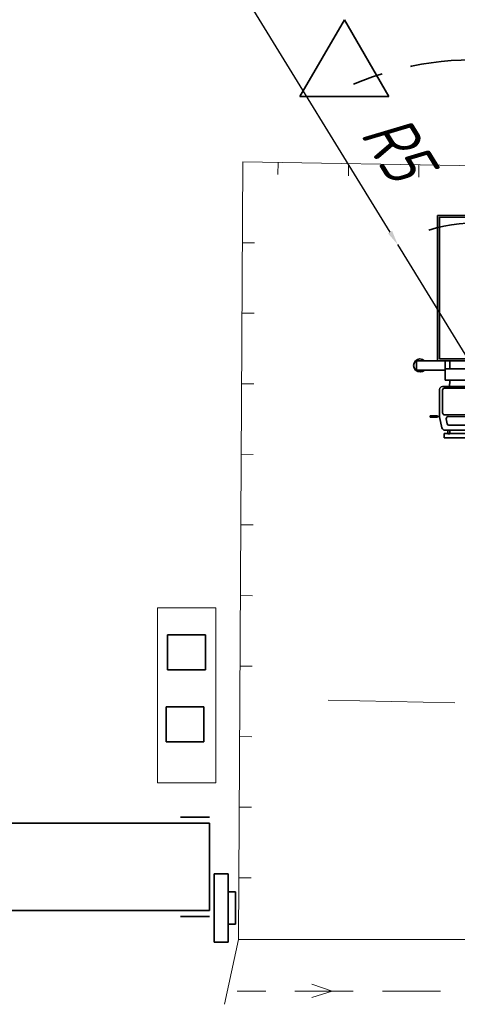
# Model space of a CAD drawing. Header units: millimetres. Extents: x 0 to 420, y 0 to 297.
# Tile 3 of 6: x 49 to 79, y 161 to 229. Entities that reach past the tile are written whole.
import ezdxf

# ---------------------------------------------------------------- set-up
doc = ezdxf.new("R2010")
doc.units = ezdxf.units.MM
for name, pattern in [('K5LT_AXLED', [19.5, 15, -1.5, 1.5, -1.5]), ('K5LT_BASIC', [0]), ('K5LT_DASHED', [6, 4, -2]), ('K5LT_DASHED_REINFORCED', [6, 4, -2]), ('K5LT_THIN', [0])]:
    doc.linetypes.add(name, pattern=pattern)
doc.styles.add('KDIMTEXTSTYLE', font='GOST_AU.SHX', dxfattribs={"width": 0.96, "oblique": 15, "height": 5})
doc.dimstyles.new('KDIMSTYLE (0.00)', dxfattribs={"dimtxt": 5, "dimasz": 1, "dimexe": 2, "dimexo": 0, "dimgap": 1, "dimtad": 1, "dimlfac": 500, "dimtxsty": 'KDIMTEXTSTYLE', "dimsah": 1, "dimcen": 0, "dimdle": 1, "dimadec": 0, "dimazin": 0, "dimtfac": 0.667, "dimtmove": 0, "dimatfit": 3, "dimfxl": 0, "dimtvp": 1, "dimtolj": 1, "dimtzin": 0, "dimarcsym": 0})

# ---------------------------------------------------------------- blocks, each defined once
blk = doc.blocks.new('KDIMARROW_01')
blk.add_hatch(color=0).paths.add_polyline_path([(0, 0), (-5, 0.658), (-4.5, 0), (-5, -0.658)])
at = {"color": 0, "linetype": 'K5LT_THIN', "lineweight": 9}
for p, q in [((-4.5, 0), (-5, 0.658)), ((-5, 0.658), (0, 0)), ((0, 0), (-5, -0.658)), ((-5, -0.658), (-4.5, 0))]:
    blk.add_line(p, q, dxfattribs=at)
blk = doc.blocks.new('U20')
at = {"color": 3, "linetype": 'K5LT_BASIC', "lineweight": 35, "true_color": 0x00ff00}
for p, q in [((59.168, 186.342), (59.168, 183.942)), ((61.768, 186.342), (59.168, 186.342)), ((61.768, 183.942), (61.768, 186.342)), ((59.168, 183.942), (61.768, 183.942))]:
    blk.add_line(p, q, dxfattribs=at)
blk = doc.blocks.new('U21')
at = {"color": 3, "linetype": 'K5LT_BASIC', "lineweight": 35, "true_color": 0x00ff00}
for p, q in [((59.072, 181.41), (59.072, 179.01)), ((61.672, 181.41), (59.072, 181.41)), ((61.672, 179.01), (61.672, 181.41)), ((59.072, 179.01), (61.672, 179.01))]:
    blk.add_line(p, q, dxfattribs=at)
blk = doc.blocks.new('U22')
at = {"color": 4, "linetype": 'K5LT_THIN', "lineweight": 9, "true_color": 0x00ffff}
for p, q in [((58.49, 188.193), (58.49, 176.193)), ((62.49, 188.193), (58.49, 188.193)), ((62.49, 176.193), (62.49, 188.193)), ((58.49, 176.193), (62.49, 176.193))]:
    blk.add_line(p, q, dxfattribs=at)
blk = doc.blocks.new('U106')
at = {"color": 3, "linetype": 'K5LT_BASIC', "lineweight": 35, "true_color": 0x00ff00}
for p, q in [((82.709, 215.106), (77.709, 215.109)), ((77.709, 215.109), (77.711, 205.15)), ((82.59, 214.986), (77.83, 214.989)), ((77.83, 214.989), (77.831, 205.27)), ((82.591, 205.266), (82.59, 214.986)), ((82.711, 205.146), (82.709, 215.106)), ((76.253, 205.149), (78.219, 205.15)), ((76.253, 204.511), (76.253, 205.149)), ((77.711, 205.15), (82.711, 205.146)), ((77.831, 205.27), (82.591, 205.266)), ((78.219, 205.15), (78.219, 204.511)), ((78.539, 205.15), (78.539, 204.57)), ((81.883, 205.146), (81.884, 203.329)), ((81.883, 204.799), (81.883, 204.566)), ((84.169, 205.15), (81.884, 205.15)), ((81.884, 205.15), (81.884, 204.512)), ((84.169, 204.512), (84.169, 205.15)), ((78.219, 204.511), (76.253, 204.511)), ((78.219, 203.813), (78.219, 204.599)), ((78.219, 204.599), (80.945, 204.597)), ((80.945, 204.597), (80.945, 203.811)), ((81.884, 204.512), (84.169, 204.512)), ((78.037, 203.377), (80.101, 203.374)), ((80.945, 203.811), (78.219, 203.813)), ((78.539, 203.813), (78.535, 203.345)), ((80.101, 203.2), (80.101, 203.811)), ((80.101, 203.811), (80.945, 203.811)), ((80.945, 203.811), (80.945, 203.2)), ((82.386, 203.373), (80.945, 203.374)), ((77.841, 203.177), (77.841, 201.332)), ((78.05, 201.564), (78.05, 203.144)), ((78.17, 203.264), (80.101, 203.261)), ((80.945, 203.2), (80.101, 203.2)), ((80.945, 203.261), (82.031, 203.26)), ((82.151, 203.14), (82.151, 201.56)), ((82.582, 203.173), (82.582, 201.328)), ((77.189, 201.266), (77.189, 201.37)), ((77.189, 201.37), (77.694, 201.37)), ((77.694, 201.37), (77.694, 201.266)), ((77.841, 201.332), (77.694, 201.332)), ((82.031, 201.44), (78.17, 201.444)), ((82.582, 201.333), (82.729, 201.333)), ((82.729, 201.371), (82.729, 201.267)), ((83.234, 201.371), (82.729, 201.371)), ((83.234, 201.267), (83.234, 201.371)), ((77.694, 201.266), (77.189, 201.266)), ((77.845, 201.289), (78.01, 200.537)), ((78.307, 201.171), (78.373, 200.819)), ((78.425, 201.313), (80.211, 201.308)), ((78.491, 200.722), (80.212, 200.72)), ((81.998, 201.31), (80.211, 201.308)), ((80.212, 200.72), (80.211, 201.308)), ((81.932, 200.718), (80.212, 200.72)), ((82.116, 201.167), (82.05, 200.816)), ((82.578, 201.286), (82.413, 200.533)), ((82.729, 201.267), (83.234, 201.267)), ((78.161, 199.855), (78.161, 200.146)), ((78.161, 200.146), (80.247, 200.144)), ((78.206, 200.379), (80.212, 200.378)), ((78.412, 200.13), (78.412, 200.375)), ((78.412, 200.375), (78.542, 200.375)), ((78.542, 200.13), (78.412, 200.13)), ((78.542, 200.375), (78.542, 200.13)), ((82.262, 200.143), (80.176, 200.144)), ((82.218, 200.376), (80.212, 200.378)), ((81.776, 200.126), (81.776, 200.371)), ((81.776, 200.371), (81.949, 200.371)), ((81.949, 200.126), (81.776, 200.126)), ((81.949, 200.371), (81.949, 200.126)), ((82.262, 199.852), (82.262, 200.143)), ((80.247, 199.853), (78.161, 199.855)), ((80.176, 199.854), (80.176, 199.853)), ((80.176, 199.853), (82.262, 199.852)), ((80.247, 199.854), (80.247, 199.853))]:
    blk.add_line(p, q, dxfattribs=at)
at = {"color": 2, "linetype": 'K5LT_AXLED', "lineweight": 9, "true_color": 0xffff00}
blk.add_line((80.21, 214.987), (80.212, 198.345), dxfattribs=at)
at = {"color": 3, "linetype": 'K5LT_BASIC', "lineweight": 35, "true_color": 0x00ff00}
for centre, radius, start, end in [((76.511, 204.825), 0.445, 46.75945, 315.23347), ((83.911, 204.826), 0.445, 224.78316, 133.25718), ((78.041, 203.177), 0.2, 90.00832, 180.00832), ((82.382, 203.173), 0.2, 0.00832, 90.00832), ((78.17, 203.144), 0.12, 90.00832, 180.00832), ((82.031, 203.14), 0.12, 0.00832, 90.00832), ((78.041, 201.332), 0.2, 180.00832, 192.3474), ((78.17, 201.564), 0.12, 180.00832, 270.00832), ((82.031, 201.56), 0.12, 270.00832, 0.00832), ((82.382, 201.333), 0.2, 347.66923, 0.00832), ((82.382, 201.328), 0.2, 347.66923, 0.00832), ((78.425, 201.193), 0.12, 89.90859, 190.66866), ((78.491, 200.842), 0.12, 190.66866, 270.02791), ((81.932, 200.838), 0.12, 269.98872, 349.34797), ((81.998, 201.19), 0.12, 349.34797, 90.10804), ((78.206, 200.579), 0.2, 192.3474, 270.04336), ((82.218, 200.576), 0.2, 269.97328, 347.66923)]:
    blk.add_arc(centre, radius, start, end, dxfattribs=at)
blk = doc.blocks.new('U122')
at = {"color": 4, "linetype": 'K5LT_THIN', "lineweight": 9, "true_color": 0x00ffff}
for q in [(69.071, 162.363), (69.071, 161.449)]:
    blk.add_line((70.473, 161.895), q, dxfattribs=at)
blk = doc.blocks.new('U131')
at = {"color": 3, "linetype": 'K5LT_BASIC', "lineweight": 35, "true_color": 0x00ff00}
for p, q in [((44.055, 173.82), (46.055, 173.82)), ((62.055, 173.82), (60.055, 173.82)), ((62.055, 173.42), (44.055, 173.42)), ((44.055, 173.42), (44.055, 167.42)), ((62.055, 167.42), (62.055, 173.42)), ((44.055, 167.42), (62.055, 167.42)), ((44.055, 167.02), (46.055, 167.02)), ((62.055, 167.02), (60.055, 167.02))]:
    blk.add_line(p, q, dxfattribs=at)
blk = doc.blocks.new('U133')
at = {"color": 3, "linetype": 'K5LT_BASIC', "lineweight": 35, "true_color": 0x00ff00}
for p, q in [((62.363, 165.243), (62.363, 169.932)), ((62.363, 169.932), (63.328, 169.932)), ((63.328, 169.932), (63.328, 165.243)), ((63.328, 166.479), (63.328, 168.696)), ((63.328, 168.696), (63.847, 168.696)), ((63.847, 168.696), (63.847, 166.479)), ((63.847, 166.479), (63.328, 166.479)), ((63.328, 165.243), (62.363, 165.243))]:
    blk.add_line(p, q, dxfattribs=at)

msp = doc.modelspace()

# ---------------------------------------------------------------- linework, layer by layer
at = {"color": 3, "linetype": 'K5LT_BASIC', "lineweight": 35, "true_color": 0x00ff00}
for p, q in [((68.262744, 223.268007), (71.311654, 228.548875)), ((74.360565, 223.268007), (71.311654, 228.548875)), ((68.262744, 223.268007), (74.360565, 223.268007))]:
    msp.add_line(p, q, dxfattribs=at)
at = {"color": 4, "linetype": 'K5LT_THIN', "lineweight": 9, "true_color": 0x00ffff}
for p, q in [((64.341909, 218.80322), (64.048788, 165.431634)), ((64.341909, 218.80322), (134.687571, 217.555905)), ((66.757824, 218.760383), (66.743003, 217.924514)), ((71.598193, 218.675092), (71.583372, 217.839224)), ((76.429766, 218.590068), (76.414945, 217.754199)), ((64.311376, 213.243801), (65.147364, 213.239209)), ((64.284835, 208.411184), (65.120823, 208.406592)), ((64.258248, 203.570263), (65.094236, 203.565671)), ((64.219616, 198.729342), (65.055604, 198.72475)), ((64.205075, 193.888421), (65.041062, 193.883829)), ((64.178393, 189.03009), (65.01438, 189.025499)), ((64.151806, 184.189157), (64.987793, 184.184566)), ((78.892422, 181.670159), (70.194349, 181.853295)), ((64.130315, 179.356723), (64.966302, 179.352132)), ((64.098679, 174.515802), (64.934666, 174.511211)), ((64.068381, 169.674867), (64.904368, 169.670276)), ((64.048788, 165.431634), (63.077822, 160.989288)), ((64.048788, 165.431634), (134.357143, 165.431634))]:
    msp.add_line(p, q, dxfattribs=at)
at = {"color": 4, "linetype": 'K5LT_DASHED', "lineweight": 9, "true_color": 0x00ffff}
msp.add_line((125.915994, 161.89471), (63.947606, 161.89471), dxfattribs=at)
at = {"color": 4, "linetype": 'K5LT_DASHED_REINFORCED', "lineweight": 35, "true_color": 0x00ffff}
msp.add_arc((80.211011, 204.597287), 21.2, 353.76593031, 112.9779459, dxfattribs=at)
at = {"color": 3, "linetype": 'K5LT_BASIC', "lineweight": 35, "true_color": 0x00ff00}
msp.add_arc((80.211011, 204.597287), 10, 10.74260603, 108.083104, dxfattribs=at)

# ---------------------------------------------------------------- block references
for name in ['U106', 'U22', 'U20', 'U21', 'U131', 'U133', 'U122']:
    msp.add_blockref(name, (0, 0))

# ---------------------------------------------------------------- dimensions: what is measured, and where the dimension line sits
at = {"color": 4, "true_color": 0x00ffff}
msp.add_radius_dim(center=(80.211011, 204.597287), radius=10, location=(71.975861, 217.988305), text='\\H3.5;\\W0.96;\\Q15;R\\H3.5;\\W0.96;\\Q15;\\Q15;5', dimstyle='KDIMSTYLE (0.00)', override={"dimblk2": 'KDIMARROW_01', "dimclrt": 7, "dimtolj": 1}, dxfattribs=at).render()

doc.saveas('drawing.dxf')
